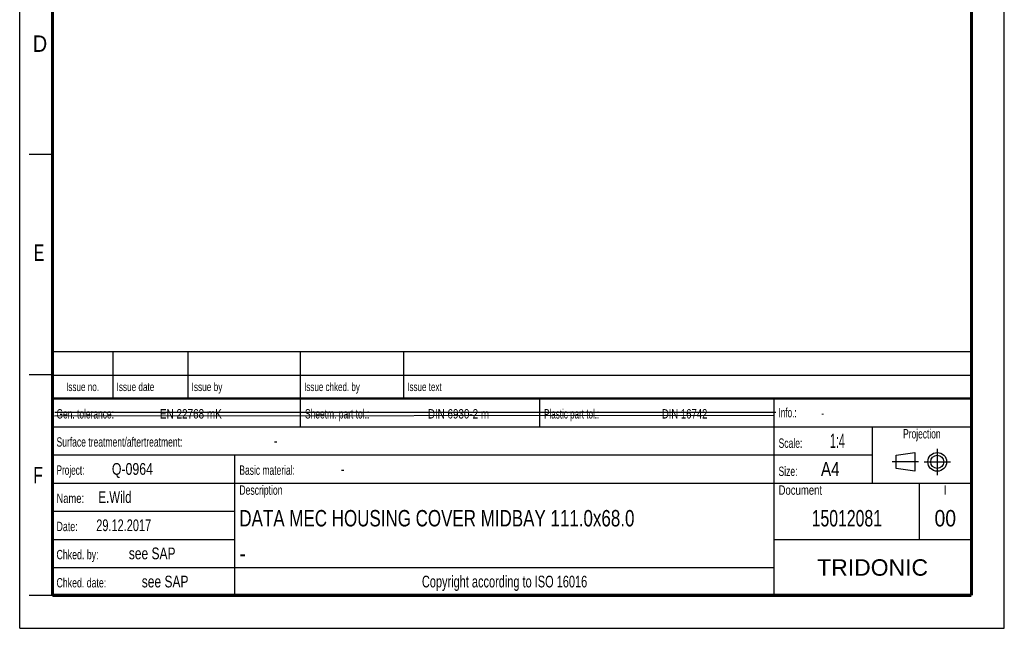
# Model space of a CAD drawing. Header units: millimetres. Extents: x 0 to 210, y 0 to 297.
# Tile 1 of 9: x 0 to 210, y 0 to 130. Entities that reach past the tile are written whole.
import ezdxf
from ezdxf.enums import TextEntityAlignment as Align

# ---------------------------------------------------------------- set-up
doc = ezdxf.new("R2010")
doc.units = ezdxf.units.MM
doc.header["$LTSCALE"] = 19.36
doc.linetypes.add('CENTER', pattern=[0.6, 0.375, -0.075, 0.075, -0.075])
doc.layers.get('0').update_dxf_attribs({"linetype": 'CONTINUOUS'})
doc.layers.add('DEFAULT_1', color=7, linetype='CENTER')
doc.layers.add('Z_NOTICE', color=7, linetype='CONTINUOUS')
doc.styles.get("Standard").update_dxf_attribs({"font": 'txt', "width": 0.7})
doc.styles.add('TEXTSTYLE_2', font='txt', dxfattribs={"width": 0.75})
doc.styles.add('TEXTSTYLE_4', font='arial.ttf')

# ---------------------------------------------------------------- blocks, each defined once
blk = doc.blocks.new('PROJEKTIONSMETHODE_BL0', base_point=(192.31, 35.47))
at = {"color": 2, "linetype": 'CONTINUOUS'}
for p, q in [((186.91, 36.87), (190.91, 37.47)), ((186.91, 34.07), (186.91, 36.87)), ((190.91, 37.47), (190.91, 33.47)), ((190.91, 33.47), (186.91, 34.07))]:
    blk.add_line(p, q, dxfattribs=at)
for radius in [2, 1.4]:
    blk.add_circle((195.71, 35.47), radius, dxfattribs=at)
at = {"layer": 'DEFAULT_1', "color": 2, "linetype": 'CENTER'}
for p, q in [((195.71, 38.27), (195.71, 32.67)), ((191.71, 35.47), (186.11, 35.47)), ((192.91, 35.47), (198.5, 35.47))]:
    blk.add_line(p, q, dxfattribs=at)

msp = doc.modelspace()

# ---------------------------------------------------------------- linework, layer by layer
at = {"color": 2, "linetype": 'CONTINUOUS'}
for p, q in [((0, 0), (0, 297)), ((210, 0), (210, 297)), ((7, 101), (2, 101)), ((6.91362, 48.96015), (6.91362, 58.96015)), ((6.91362, 58.96015), (202.91362, 58.96015)), ((19.91362, 48.96015), (19.91362, 58.96015)), ((35.91362, 48.96015), (35.91362, 58.96015)), ((59.91362, 48.96015), (59.91362, 58.96015)), ((81.91362, 48.96015), (81.91362, 58.96015)), ((202.91362, 48.96015), (202.91362, 58.96015)), ((7, 54), (2, 54)), ((6.91362, 53.96015), (202.91362, 53.96015)), ((6.91355, 6.96013), (6.91355, 48.96013)), ((6.91355, 48.96013), (202.91355, 48.96013)), ((6.91362, 48.96015), (202.91362, 48.96015)), ((59.91355, 42.96013), (59.91355, 48.96013)), ((110.91355, 42.96013), (110.91355, 48.96013)), ((160.91355, 6.96013), (160.91355, 48.96013)), ((202.91355, 6.96013), (202.91355, 48.96013)), ((6.91355, 42.96013), (202.91355, 42.96013)), ((181.91355, 30.96013), (181.91355, 42.96013)), ((6.91355, 36.96013), (181.91355, 36.96013)), ((45.91355, 6.96013), (45.91355, 36.96013)), ((6.91355, 30.96013), (202.91355, 30.96013)), ((191.91355, 18.96013), (191.91355, 30.96013)), ((6.91355, 24.96013), (45.91355, 24.96013)), ((6.91355, 18.96013), (45.91355, 18.96013)), ((160.91355, 18.96013), (202.91355, 18.96013)), ((6.91355, 12.96013), (160.91355, 12.96013)), ((7, 7), (2, 7)), ((6.91355, 6.96013), (202.91355, 6.96013)), ((0, 0), (210, 0))]:
    msp.add_line(p, q, dxfattribs=at)
at = {"color": 7, "linetype": 'CONTINUOUS'}
for p, q in [((7.44737, 45.26645), (160.80409, 45.45943)), ((7.46812, 46.04239), (161.26812, 46.04239))]:
    msp.add_line(p, q, dxfattribs=at)
for points, const_width in [([(7, 7), (7, 290)], 0.7), ([(203, 7), (203, 290)], 0.7), ([(7, 49), (203, 49)], 0.5), ([(7, 7), (203, 7)], 0.7)]:
    msp.add_lwpolyline(points, dxfattribs=dict(at, const_width=const_width))

# ---------------------------------------------------------------- block references
at = {"color": 2, "linetype": 'CONTINUOUS'}
msp.add_blockref('PROJEKTIONSMETHODE_BL0', (192.30508, 35.46975), dxfattribs=at)

# ---------------------------------------------------------------- texts
at = {"color": 5, "linetype": 'CONTINUOUS', "style": 'TEXTSTYLE_2'}
for s, width, p in [('D', 0.904762, (2.80729, 122.85717)), ('E', 0.714286, (3.00245, 78.30247)), ('F', 0.714286, (2.92219, 30.89704))]:
    msp.add_text(s, height=3.5, dxfattribs=dict(at, width=width)).set_placement(p)
at = {"layer": 'Z_NOTICE', "color": 5, "linetype": 'CONTINUOUS', "style": 'TEXTSTYLE_2'}
for s, height, width, p in [('Issue date ', 1.8, 0.725108, (20.66362, 50.56015)), ('Issue by ', 1.8, 0.732804, (36.66362, 50.56015)), ('Issue chked. by', 1.8, 0.711111, (60.66362, 50.56015)), ('Issue text ', 1.8, 0.712121, (82.66362, 50.56015)), ('Gen. tolerance:', 2, 0.669841, (7.85105, 44.71013)), ('EN 22768 mK', 2, 0.792208, (29.91057, 44.71013)), ('Sheetm. part tol.:', 2, 0.67328, (60.85105, 44.71013)), ('DIN 6930-2 m', 2, 0.78373, (87.05343, 44.71013)), ('Plastic part tol.:', 2, 0.642857, (111.85105, 44.71013)), ('DIN 16742', 2, 0.759259, (136.95819, 44.71013)), ('Info.: ', 2, 0.64966, (161.85105, 44.96013)), ('Surface treatment/aftertreatment: ', 2, 0.681373, (7.85105, 38.71013)), ('Scale:  ', 2, 0.684524, (161.85105, 38.46013)), ('1:4', 3, 0.571429, (172.80343, 38.46013)), ('-', 2.5, 0.714286, (54.18438, 38.71013)), ('Project: ', 2, 0.656085, (7.85105, 32.71013)), ('Q-0964', 2.5, 0.785714, (19.66057, 32.71013)), ('Basic material: ', 2, 0.675595, (46.85105, 32.71013)), ('-', 2.5, 0.714286, (68.47009, 32.71013)), ('Size: ', 2, 0.678571, (161.85105, 32.46013)), (' A4', 3, 0.809524, (169.9939, 32.46013)), ('E.Wild', 2.5, 0.730159, (16.80343, 26.71013)), ('Description', 2, 0.688312, (46.85105, 28.46013)), ('Document', 2, 0.761905, (161.85105, 28.46013)), ('Name: ', 2, 0.746032, (7.85105, 26.71013)), ('29.12.2017', 2.5, 0.7, (16.32724, 20.71013)), ('Date: ', 2, 0.706349, (7.85105, 20.71013)), ('Chked. by: ', 2, 0.701299, (7.85105, 14.71013)), ('see SAP', 2.5, 0.765306, (23.27962, 14.71013)), ('Chked. date: ', 2, 0.699634, (7.85105, 8.71013)), ('see SAP', 2.5, 0.765306, (26.04152, 8.71013))]:
    msp.add_text(s, height=height, dxfattribs=dict(at, width=width)).set_placement(p)
for s, height, width, p in [('Issue no.', 1.8, 0.719577, (13.41362, 50.56015)), ('Projection', 2, 0.671429, (192.41355, 40.46013)), ('I', 2, 0.833333, (197.41355, 28.46013)), ('Copyright according to ISO 16016', 2.5, 0.700149, (103.41355, 8.71013))]:
    msp.add_text(s, height=height, dxfattribs=dict(at, width=width)).set_placement(p, align=Align.CENTER)
at = {"layer": 'Z_NOTICE', "color": 5, "linetype": 'CONTINUOUS', "width": 0.714286}
msp.add_text('-', height=1.8, dxfattribs=at).set_placement((170.94628, 44.96013))
at = {"layer": 'Z_NOTICE', "color": 7, "linetype": 'CONTINUOUS', "style": 'TEXTSTYLE_2'}
for s, width, p in [('DATA MEC HOUSING COVER MIDBAY 111.0x68.0', 0.773214, (46.85105, 21.71013)), ('-', 0.904762, (46.85105, 14.21013))]:
    msp.add_text(s, height=3.5, dxfattribs=dict(at, width=width)).set_placement(p)
for s, width, p in [('15012081', 0.720238, (176.41355, 21.71013)), ('00', 0.880952, (197.41355, 21.71013))]:
    msp.add_text(s, height=3.5, dxfattribs=dict(at, width=width)).set_placement(p, align=Align.CENTER)
at = {"layer": 'Z_NOTICE', "color": 5, "linetype": 'CONTINUOUS', "style": 'TEXTSTYLE_4'}
msp.add_text('TRIDONIC', height=3.5, dxfattribs=at).set_placement((181.91355, 11.21013), align=Align.CENTER)

doc.saveas('drawing.dxf')
